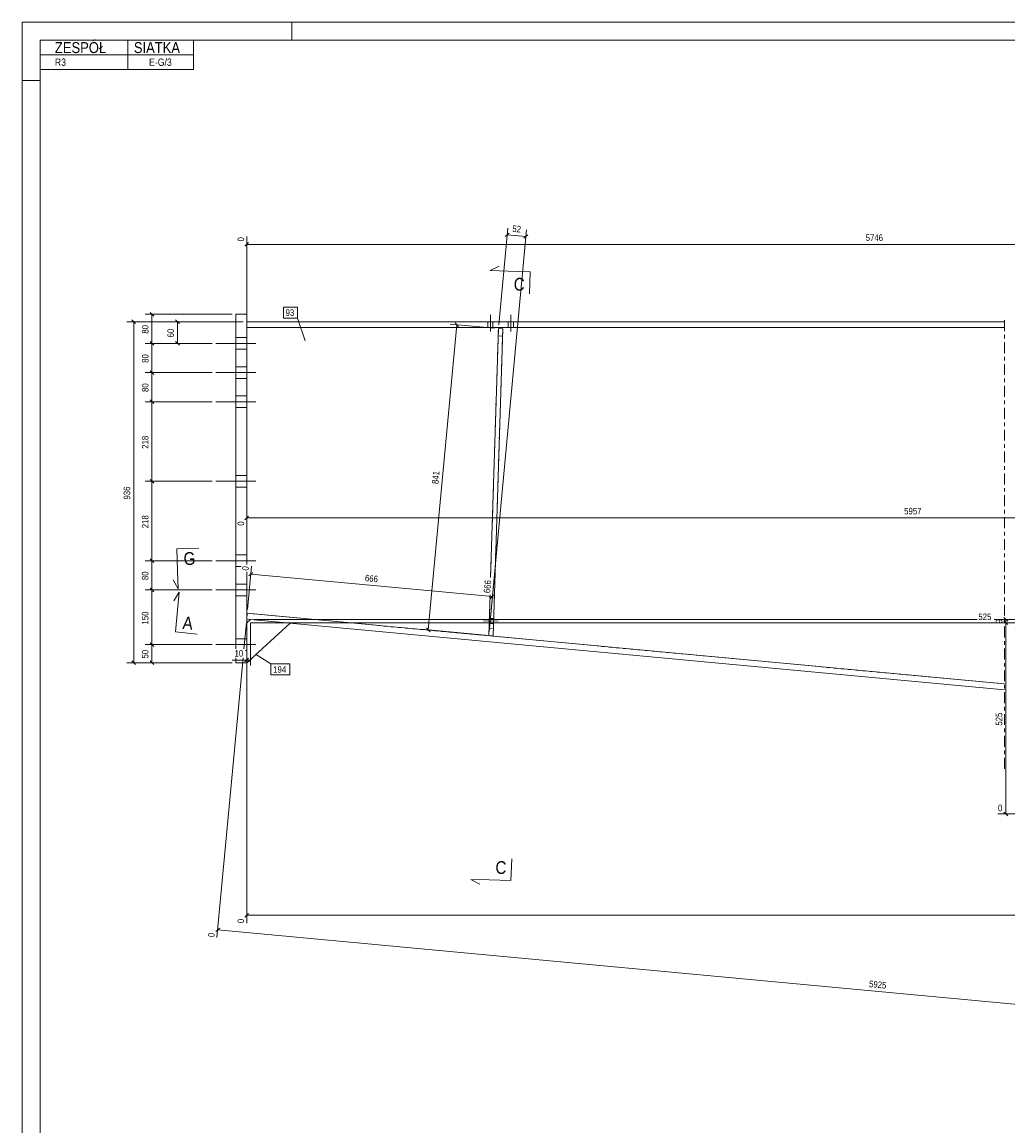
# Model space of a CAD drawing. Header units: millimetres. Extents: x 0 to 914, y 0 to 610.
# Tile 4 of 7: x 0 to 270, y 307 to 610. Entities that reach past the tile are written whole.
import ezdxf

# ---------------------------------------------------------------- set-up
doc = ezdxf.new("R2010")
doc.units = ezdxf.units.MM
for name, pattern in [('XKITLINE00', [0]), ('XKITLINE01', [4, 1, -1, 1, -1]), ('XKITLINE02', [4, 2, -2]), ('XKITLINE03', [6, 3, -1, 1, -1])]:
    doc.linetypes.add(name, pattern=pattern)
for name, color, linetype, lineweight in [('Arkusz rysunku', 3, 'Continuous', 0), ('Element', 2, 'Continuous', 0), ('Inny typ obiektu', 7, 'Continuous', 0), ('Przekrój', 7, 'Continuous', 0), ('Wymiar', 4, 'Continuous', 0), ('Znak elementu', 2, 'Continuous', 0), ('Śruba', 3, 'Continuous', 0)]:
    doc.layers.add(name, color=color, linetype=linetype, lineweight=lineweight)
doc.styles.add('ARIAL', font='ARIAL.TTF')

msp = doc.modelspace()

# ---------------------------------------------------------------- linework, layer by layer
at = {"layer": 'Arkusz rysunku', "linetype": 'XKITLINE00', "lineweight": 0}
for p, q in [((914, 610), (0, 610)), ((0, 610), (0, 0)), ((74, 605), (74, 610)), ((909, 605), (5, 605)), ((5, 605), (5, 5)), ((5, 594), (0, 594))]:
    msp.add_line(p, q, dxfattribs=at)
at = {"layer": 'Element', "linetype": 'XKITLINE00', "lineweight": 0}
for p, q in [((58.62, 438.13), (58.63, 529.87)), ((61.63, 529.87), (58.63, 529.87)), ((61.62, 461.25), (61.63, 529.87)), ((61.63, 527.81), (269.5, 527.81)), ((269.5, 526.21), (61.63, 526.21)), ((128.52, 457.68), (130.66, 525.92)), ((129.22, 441.69), (131.86, 525.88)), ((130.66, 525.92), (131.86, 525.88)), ((61.62, 434.27), (61.62, 459.18)), ((128.02, 441.73), (128.37, 452.95)), ((61.62, 447.87), (61.77, 447.86)), ((61.77, 447.86), (61.62, 446.26)), ((61.62, 446.26), (269.5, 426.86)), ((61.62, 445.26), (62.62, 446.17)), ((73.57, 445.15), (61.62, 434.27)), ((269.5, 428.47), (61.77, 447.86)), ((129.22, 441.69), (128.02, 441.73)), ((58.62, 434.27), (58.62, 435.61)), ((58.62, 434.27), (61.62, 434.27))]:
    msp.add_line(p, q, dxfattribs=at)
at = {"layer": 'Element', "linetype": 'XKITLINE01', "lineweight": 0}
for p, q in [((61.63, 526.21), (61.63, 527.81)), ((61.63, 526.21), (61.62, 461.25)), ((269.5, 526.21), (61.63, 526.21)), ((130.66, 525.92), (128.52, 457.68)), ((129.22, 441.69), (131.86, 525.88)), ((130.6, 523.92), (131.8, 523.89)), ((130.6, 523.92), (131.8, 523.89)), ((130.66, 525.92), (131.86, 525.88)), ((61.62, 459.18), (61.62, 447.87)), ((128.37, 452.95), (128.02, 441.73)), ((269.5, 428.47), (61.62, 447.87)), ((61.62, 434.27), (61.62, 445.26)), ((62.62, 446.17), (73.57, 445.15)), ((128.08, 443.73), (129.28, 443.69)), ((128.08, 443.73), (129.28, 443.69)), ((128.02, 441.73), (129.22, 441.69))]:
    msp.add_line(p, q, dxfattribs=at)
at = {"layer": 'Element', "linetype": 'XKITLINE03', "lineweight": 0}
msp.add_line((269.5, 528.21), (269.5, 404.95), dxfattribs=at)
at = {"layer": 'Inny typ obiektu', "linetype": 'XKITLINE00', "lineweight": 0}
for p, q in [((5, 605), (47, 605)), ((5, 605), (5, 601)), ((29, 601), (29, 605)), ((47, 601), (47, 605)), ((5, 601), (47, 601)), ((5, 601), (5, 597)), ((29, 601), (29, 597)), ((47, 601), (47, 597)), ((5, 597), (47, 597))]:
    msp.add_line(p, q, dxfattribs=at)
at = {"layer": 'Przekrój', "linetype": 'XKITLINE00', "lineweight": 0}
for p, q in [((128.36, 541.85), (130.9, 543.02)), ((133.36, 541.69), (128.36, 541.85)), ((139.35, 541.5), (133.36, 541.69)), ((139.35, 541.5), (139.17, 535.51)), ((42.48, 465.51), (48.47, 465.7)), ((42.48, 465.51), (42.66, 459.52)), ((42.66, 459.52), (42.81, 454.52)), ((42.81, 454.52), (41.49, 456.98)), ((43.1, 453.67), (41.63, 451.3)), ((42.64, 448.69), (43.1, 453.67)), ((42.08, 442.72), (42.64, 448.69)), ((42.08, 442.72), (48.06, 442.16)), ((134.11, 374.52), (134.3, 380.52)), ((123.12, 374.87), (125.58, 373.54)), ((128.12, 374.71), (123.12, 374.87)), ((134.11, 374.52), (128.12, 374.71))]:
    msp.add_line(p, q, dxfattribs=at)
at = {"layer": 'Wymiar', "linetype": 'XKITLINE00', "lineweight": 0}
for p, q in [((61.63, 528.81), (61.63, 551.17)), ((128.11, 442.72), (138.4, 553.01)), ((130.75, 526.92), (133.23, 553.49)), ((133.61, 552.1), (132.51, 551.18)), ((133.06, 551.64), (138.23, 551.16)), ((138.78, 551.61), (137.68, 550.7)), ((62.14, 549.52), (61.12, 548.5)), ((61.63, 549.01), (406.54, 548.98)), ((57.63, 529.87), (33.77, 529.87)), ((35.12, 530.38), (36.14, 529.37)), ((35.63, 521.87), (35.63, 529.87)), ((60.63, 527.81), (28.76, 527.81)), ((30.11, 528.32), (31.13, 527.3)), ((30.62, 434.27), (30.62, 527.81)), ((60.63, 527.81), (40.77, 527.81)), ((42.12, 528.32), (43.14, 527.3)), ((42.63, 521.87), (42.63, 527.81)), ((111.44, 443.28), (119.25, 526.99)), ((129.66, 526.02), (117.4, 527.16)), ((118.79, 527.54), (119.71, 526.43)), ((61.63, 525.21), (61.63, 471.86)), ((52.13, 521.87), (33.77, 521.87)), ((52.13, 521.87), (33.77, 521.87)), ((35.12, 522.38), (36.14, 521.36)), ((35.12, 522.38), (36.14, 521.36)), ((35.63, 513.87), (35.63, 521.87)), ((52.13, 521.87), (40.77, 521.87)), ((42.12, 522.38), (43.14, 521.36)), ((52.13, 513.87), (33.77, 513.87)), ((52.13, 513.87), (33.77, 513.87)), ((35.12, 514.38), (36.14, 513.36)), ((35.12, 514.38), (36.14, 513.36)), ((35.63, 505.87), (35.63, 513.87)), ((52.13, 505.87), (33.77, 505.87)), ((52.13, 505.87), (33.77, 505.87)), ((35.12, 506.38), (36.14, 505.36)), ((35.12, 506.38), (36.14, 505.36)), ((35.62, 484.07), (35.63, 505.87)), ((35.12, 484.58), (36.13, 483.56)), ((35.12, 484.58), (36.13, 483.56)), ((52.13, 484.07), (33.76, 484.07)), ((52.13, 484.07), (33.76, 484.07)), ((35.62, 462.27), (35.62, 484.07)), ((62.14, 474.52), (61.12, 473.5)), ((61.63, 474.01), (427.63, 474.01)), ((52.12, 462.27), (33.76, 462.27)), ((52.12, 462.27), (33.76, 462.27)), ((35.11, 462.78), (36.13, 461.76)), ((35.11, 462.78), (36.13, 461.76)), ((35.62, 454.27), (35.62, 462.27)), ((61.86, 448.85), (62.97, 460.76)), ((63.33, 459.07), (62.22, 458.15)), ((62.77, 458.61), (129.02, 452.43)), ((128.11, 442.72), (129.46, 457.23)), ((52.12, 454.27), (33.76, 454.27)), ((52.12, 454.27), (33.76, 454.27)), ((35.11, 454.78), (36.13, 453.76)), ((35.11, 454.78), (36.13, 453.76)), ((35.62, 439.27), (35.62, 454.27)), ((129.57, 452.89), (128.46, 451.97)), ((61.53, 445.27), (60.86, 438.13)), ((61.62, 446.87), (61.62, 362.86)), ((62.62, 445.26), (266.73, 445.26)), ((62.62, 445.26), (277.37, 445.26)), ((62.62, 445.17), (62.62, 433.57)), ((63.62, 446.17), (261.96, 446.17)), ((266.69, 446.17), (282.23, 446.17)), ((269.25, 445.26), (271.29, 445.26)), ((269.34, 446.68), (270.36, 445.66)), ((269.34, 445.77), (270.36, 444.76)), ((269.34, 445.77), (270.36, 444.76)), ((269.85, 445.26), (269.85, 446.17)), ((269.85, 392.82), (269.85, 445.26)), ((61.62, 444.26), (61.62, 433.57)), ((127.02, 441.82), (109.58, 443.45)), ((110.98, 443.83), (111.9, 442.72)), ((52.12, 439.27), (33.76, 439.27)), ((52.12, 439.27), (33.76, 439.27)), ((35.11, 439.78), (36.13, 438.76)), ((35.11, 439.78), (36.13, 438.76)), ((35.62, 434.27), (35.62, 439.27)), ((57.62, 434.27), (28.76, 434.27)), ((30.11, 434.78), (31.13, 433.76)), ((57.62, 434.27), (33.76, 434.27)), ((35.11, 434.78), (36.13, 433.76)), ((60.63, 435.61), (53.47, 358.89)), ((61.62, 435.01), (57.6, 435.01)), ((61.62, 435.01), (57.6, 435.01)), ((62.13, 435.52), (61.11, 434.5)), ((61.62, 435.01), (62.62, 435.01)), ((63.13, 435.52), (62.11, 434.5)), ((420.84, 392.82), (267.69, 392.82)), ((269.34, 393.33), (270.36, 392.31)), ((62.13, 365.52), (61.11, 364.5)), ((61.62, 365.01), (789.37, 365.01)), ((54.22, 361.5), (53.11, 360.58)), ((53.67, 361.04), (415.97, 327.22))]:
    msp.add_line(p, q, dxfattribs=at)
at = {"layer": 'Znak elementu', "linetype": 'XKITLINE00', "lineweight": 0}
for p, q in [((71.68, 531.81), (75.55, 531.81)), ((71.68, 528.81), (71.68, 531.81)), ((75.55, 528.81), (75.55, 531.81)), ((71.68, 528.81), (75.55, 528.81)), ((77.62, 522.59), (75.55, 528.81)), ((64.04, 436.68), (68.28, 433.94)), ((68.28, 433.94), (73.49, 433.94)), ((68.28, 430.94), (68.28, 433.94)), ((73.49, 430.94), (73.49, 433.94)), ((68.28, 430.94), (73.49, 430.94))]:
    msp.add_line(p, q, dxfattribs=at)
at = {"layer": 'Śruba', "linetype": 'XKITLINE00', "lineweight": 0}
for p, q in [((127.76, 526.21), (127.76, 527.81)), ((127.76, 526.21), (127.76, 527.81)), ((128.46, 525.16), (128.46, 529.66)), ((128.46, 525.16), (128.46, 529.66)), ((129.16, 526.21), (129.16, 527.81)), ((129.16, 526.21), (129.16, 527.81)), ((133.36, 526.21), (133.36, 527.81)), ((133.36, 526.21), (133.36, 527.81)), ((134.06, 525.16), (134.06, 529.66)), ((134.06, 525.16), (134.06, 529.66)), ((134.76, 526.21), (134.76, 527.81)), ((134.76, 526.21), (134.76, 527.81)), ((64.13, 521.87), (53.13, 521.87)), ((64.13, 521.87), (53.13, 521.87)), ((64.13, 521.87), (53.13, 521.87)), ((64.13, 521.87), (53.13, 521.87)), ((61.63, 523.47), (58.63, 523.47)), ((61.63, 523.47), (58.63, 523.47)), ((61.63, 523.47), (58.63, 523.47)), ((61.63, 523.47), (58.63, 523.47)), ((61.63, 520.27), (58.63, 520.27)), ((61.63, 520.27), (58.63, 520.27)), ((61.63, 520.27), (58.63, 520.27)), ((61.63, 520.27), (58.63, 520.27)), ((61.63, 515.47), (58.63, 515.47)), ((61.63, 515.47), (58.63, 515.47)), ((61.63, 515.47), (58.63, 515.47)), ((61.63, 515.47), (58.63, 515.47)), ((64.13, 513.87), (53.13, 513.87)), ((64.13, 513.87), (53.13, 513.87)), ((64.13, 513.87), (53.13, 513.87)), ((64.13, 513.87), (53.13, 513.87)), ((61.63, 512.27), (58.63, 512.27)), ((61.63, 512.27), (58.63, 512.27)), ((61.63, 512.27), (58.63, 512.27)), ((61.63, 512.27), (58.63, 512.27)), ((64.13, 505.87), (53.13, 505.87)), ((64.13, 505.87), (53.13, 505.87)), ((61.63, 507.47), (58.63, 507.47)), ((61.63, 507.47), (58.63, 507.47)), ((61.63, 504.27), (58.63, 504.27)), ((61.63, 504.27), (58.63, 504.27)), ((61.63, 485.67), (58.63, 485.67)), ((61.63, 485.67), (58.63, 485.67)), ((64.13, 484.07), (53.13, 484.07)), ((64.13, 484.07), (53.13, 484.07)), ((61.62, 482.47), (58.62, 482.47)), ((61.62, 482.47), (58.62, 482.47)), ((61.62, 463.87), (58.62, 463.87)), ((61.62, 463.87), (58.62, 463.87)), ((64.12, 462.27), (53.12, 462.27)), ((64.12, 462.27), (53.12, 462.27)), ((60.07, 460.67), (58.62, 460.67)), ((60.07, 460.67), (58.62, 460.67)), ((64.12, 454.27), (53.12, 454.27)), ((64.12, 454.27), (53.12, 454.27)), ((64.12, 454.27), (53.12, 454.27)), ((64.12, 454.27), (53.12, 454.27)), ((61.62, 455.87), (58.62, 455.87)), ((61.62, 455.87), (58.62, 455.87)), ((61.62, 455.87), (58.62, 455.87)), ((61.62, 455.87), (58.62, 455.87)), ((61.62, 452.67), (58.62, 452.67)), ((61.62, 452.67), (58.62, 452.67)), ((61.62, 452.67), (58.62, 452.67)), ((61.62, 452.67), (58.62, 452.67)), ((126.56, 445.78), (130.56, 445.65)), ((128.16, 446.43), (129.36, 446.39)), ((128.12, 445.03), (129.32, 444.99)), ((64.12, 439.27), (53.12, 439.27)), ((64.12, 439.27), (53.12, 439.27)), ((64.12, 439.27), (53.12, 439.27)), ((64.12, 439.27), (53.12, 439.27)), ((61.62, 440.87), (58.62, 440.87)), ((61.62, 440.87), (58.62, 440.87)), ((61.62, 440.87), (58.62, 440.87)), ((61.62, 440.87), (58.62, 440.87)), ((61.62, 437.67), (61.31, 437.67)), ((61.62, 437.67), (61.31, 437.67)), ((61.62, 437.67), (61.31, 437.67)), ((61.62, 437.67), (61.31, 437.67))]:
    msp.add_line(p, q, dxfattribs=at)
at = {"layer": 'Śruba', "linetype": 'XKITLINE02', "lineweight": 0}
for p, q in [((126.56, 445.78), (130.56, 445.65)), ((128.16, 446.43), (129.36, 446.39)), ((128.12, 445.03), (129.32, 444.99))]:
    msp.add_line(p, q, dxfattribs=at)

# ---------------------------------------------------------------- texts
at = {"layer": 'Inny typ obiektu', "style": 'ARIAL', "width": 0.85}
for s, height, p in [('ZESPÓŁ', 3, (9, 601.5)), ('SIATKA', 3, (30.66, 601.5)), ('R3', 2, (9, 598)), ('E-G/3', 2, (34.85, 598))]:
    msp.add_text(s, height=height, dxfattribs=at).set_placement(p)
at = {"layer": 'Przekrój', "style": 'ARIAL', "width": 0.85}
for s, rotation, p in [('C', -1.7991, (134.82, 536.39)), ('G', 1.7361, (44.36, 461.07)), ('A', -5.3342, (43.92, 443.55)), ('C', -1.7991, (129.8, 376.41))]:
    msp.add_text(s, height=3.5, rotation=rotation, dxfattribs=at).set_placement(p)
at = {"layer": 'Wymiar', "style": 'ARIAL', "width": 0.85}
for s, rotation, p in [('52', -5.3342, (134.41, 552.48)), ('5746', -0.0057, (231.41, 549.96)), ('0', 89.9945, (60.91, 549.83)), ('80', 89.9945, (34.67, 524.54)), ('60', 90.0002, (41.67, 523.51)), ('80', 89.9945, (34.67, 516.54)), ('80', 89.9945, (34.67, 508.54)), ('218', 89.9945, (34.67, 492.97)), ('841', 84.666, (114.2, 483.23)), ('936', 90.0002, (29.66, 479.04)), ('218', 89.9945, (34.66, 471.17)), ('0', 90.0002, (60.91, 471.86)), ('0', 84.666, (62.13, 459.5)), ('80', 89.9945, (34.66, 456.94)), ('666', -5.3342, (93.99, 456.66)), ('666', 84.666, (128.38, 453.31)), ('150', 89.9945, (34.66, 444.77)), ('9', 90.0002, (268.89, 445.05)), ('50', 89.9945, (34.66, 435.44)), ('525', 90.0002, (268.89, 417.04)), ('0', 90.0002, (60.9, 362.86)), ('0', 84.666, (52.75, 358.96)), ('5925', -5.3342, (232.25, 345.33))]:
    msp.add_text(s, height=1.8, rotation=rotation, dxfattribs=at).set_placement(p)
for s, p in [('5957', (241.96, 474.97)), ('525', (262.32, 445.98)), ('10', (58.28, 435.97)), ('0', (267.69, 393.54))]:
    msp.add_text(s, height=1.8, dxfattribs=at).set_placement(p)
at = {"layer": 'Znak elementu', "style": 'ARIAL', "width": 0.85}
for s, p in [('93', (72.28, 529.41)), ('194', (68.88, 431.54))]:
    msp.add_text(s, height=1.8, dxfattribs=at).set_placement(p)

doc.saveas('drawing.dxf')
